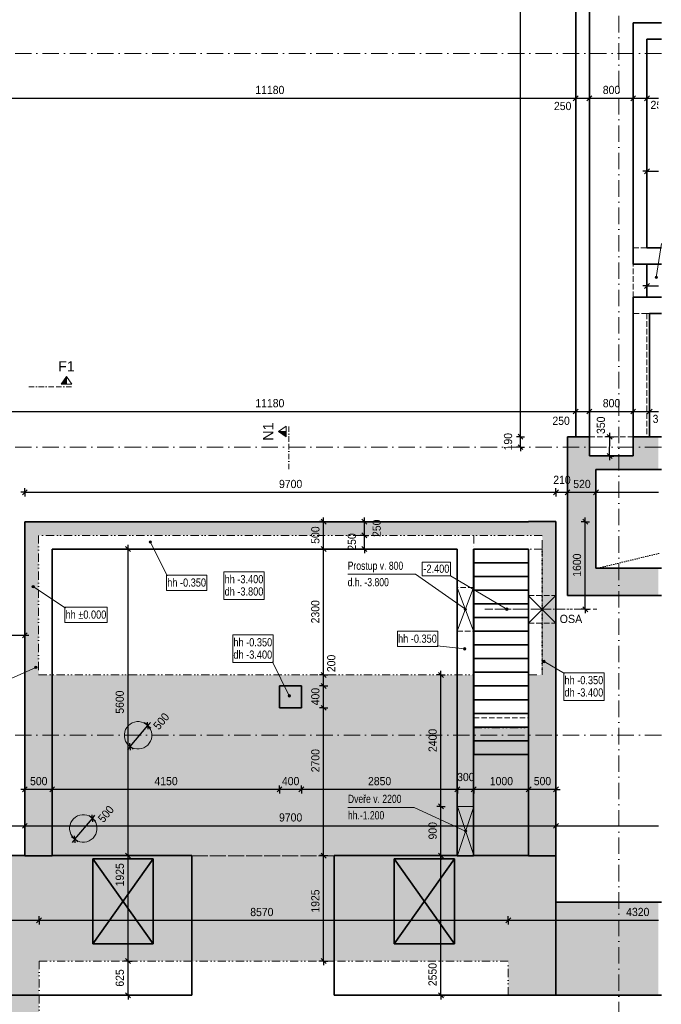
# Model space of a CAD drawing. Header units: millimetres. Extents: x 0 to 78750, y 0 to 63000.
# Tile 20 of 69: x 54323 to 66041, y 15431 to 33411. Entities that reach past the tile are written whole.
import ezdxf
from ezdxf.enums import TextEntityAlignment as Align

# ---------------------------------------------------------------- set-up
doc = ezdxf.new("R2010")
doc.units = ezdxf.units.MM
doc.header["$LTSCALE"] = 1000
for name, pattern in [('Carkovana 0.5x', [0.14, 0.1, -0.04]), ('Cerchovana 0.5x', [0.18, 0.1, -0.04, 0, -0.04]), ('Cerchovana 2 tecky', [0.33, 0.15, -0.06, 0, -0.06, 0, -0.06]), ('Cerchovana 2x', [0.5, 0.3, -0.1, 0, -0.1]), ('Teckovana', [0.06, 0, -0.06]), ('Teckovana 0.5x', [0.04, 0, -0.04])]:
    doc.linetypes.add(name, pattern=pattern)
for name, color, linetype in [('Architektura obecně', 7, 'Continuous'), ('Kóty 1_50', 7, 'Continuous'), ('Standard', 7, 'Continuous'), ('Stěna výška parapetu', 7, 'Continuous'), ('Text obecně', 7, 'Continuous')]:
    doc.layers.add(name, color=color, linetype=linetype)
for name, color, linetype, lineweight in [('Filling', 7, 'Continuous', 13), ('Obecné05', 7, 'Continuous', 50), ('Plošné elementy obecné', 7, 'Continuous', 13), ('Rastr', 30, 'Teckovana', 18), ('Stěna', 7, 'Continuous', 35)]:
    doc.layers.add(name, color=color, linetype=linetype, lineweight=lineweight)
doc.styles.add('ARIAL', font='arial.ttf')

msp = doc.modelspace()

# ---------------------------------------------------------------- hatches: boundary and pattern name
at = {"layer": 'Filling', "linetype": 'Continuous', "lineweight": 5, "true_color": 0xe0ffe0, "transparency": 33554687}
for points in [[(65989, 25794), (65525, 25794), (65525, 25444), (64725, 25444), (64725, 25794), (64328, 25784), (64328, 25194), (64330, 25194), (64330, 23388), (64327, 23388), (64327, 22895), (65989, 22895), (65989, 23388), (64854, 23388), (64854, 25194), (65989, 25194)], [(62616, 18145), (64116, 18145), (64116, 24245), (54417, 24245), (54417, 21446), (54667, 21446), (54667, 23995), (63866, 23995), (63866, 21446), (63620, 21446), (63617, 20477), (62613, 20477)], [(54420, 21445), (54417, 18144), (57467, 18146), (57467, 16221), (60071, 16221), (60071, 18146), (62619, 18144), (62616, 21445)], [(35067, 18146), (35067, 16221), (38246, 16221), (38246, 15596), (42566, 15596), (42566, 15827), (49556, 15827), (49556, 15596), (54676, 15596), (54676, 16221), (57467, 16221), (57467, 18144), (51367, 18146), (51367, 17296), (40113, 17296), (40116, 18146)], [(60071, 16221), (63246, 16221), (63246, 15596), (64113, 15596), (64116, 18145), (60071, 18146)], [(64115, 15596), (65989, 15596), (65989, 17296), (64115, 17296)], [(49556, 15596), (49556, 12346), (54676, 12346), (54676, 15596)]]:
    msp.add_hatch(color=254, dxfattribs=at).paths.add_polyline_path(points)
at = {"layer": 'Kóty 1_50', "linetype": 'Continuous', "lineweight": 5, "transparency": 33554687}
for points in [[(65940, 31799), (65940, 31781), (65850, 31781), (65850, 31783), (65850, 31784), (65850, 31786), (65850, 31788), (65850, 31789), (65851, 31791), (65851, 31792), (65852, 31794), (65853, 31796), (65854, 31799), (65855, 31801), (65856, 31804), (65858, 31806), (65859, 31809), (65861, 31811), (65863, 31814), (65864, 31815), (65865, 31816), (65866, 31818), (65867, 31819), (65868, 31820), (65869, 31822), (65871, 31823), (65872, 31824), (65873, 31826), (65875, 31827), (65876, 31829), (65878, 31830), (65879, 31832), (65881, 31833), (65883, 31835), (65885, 31837), (65887, 31839), (65890, 31841), (65892, 31844), (65895, 31846), (65897, 31848), (65899, 31850), (65901, 31853), (65903, 31854), (65905, 31856), (65907, 31858), (65908, 31860), (65910, 31862), (65911, 31864), (65912, 31865), (65914, 31867), (65915, 31868), (65916, 31870), (65916, 31871), (65917, 31873), (65918, 31874), (65919, 31875), (65919, 31877), (65920, 31878), (65920, 31880), (65921, 31881), (65921, 31882), (65922, 31884), (65922, 31885), (65922, 31886), (65922, 31888), (65922, 31889), (65922, 31890), (65922, 31892), (65922, 31893), (65922, 31894), (65922, 31896), (65922, 31897), (65921, 31898), (65921, 31899), (65921, 31901), (65920, 31902), (65920, 31903), (65919, 31904), (65918, 31905), (65918, 31906), (65917, 31907), (65916, 31908), (65915, 31909), (65914, 31910), (65913, 31911), (65912, 31912), (65911, 31912), (65910, 31913), (65909, 31913), (65908, 31914), (65907, 31915), (65906, 31915), (65905, 31915), (65903, 31916), (65902, 31916), (65901, 31916), (65900, 31916), (65898, 31916), (65897, 31916), (65895, 31916), (65894, 31916), (65892, 31916), (65891, 31916), (65890, 31916), (65888, 31915), (65887, 31915), (65886, 31914), (65885, 31914), (65884, 31913), (65882, 31913), (65881, 31912), (65880, 31911), (65879, 31910), (65878, 31909), (65877, 31908), (65877, 31907), (65876, 31906), (65875, 31905), (65874, 31904), (65874, 31903), (65873, 31902), (65872, 31900), (65872, 31899), (65871, 31898), (65871, 31896), (65871, 31895), (65871, 31893), (65870, 31891), (65870, 31890), (65870, 31888), (65870, 31886), (65853, 31888), (65853, 31891), (65853, 31893), (65854, 31896), (65854, 31898), (65855, 31901), (65856, 31903), (65856, 31905), (65857, 31907), (65858, 31909), (65859, 31911), (65860, 31913), (65861, 31914), (65862, 31916), (65863, 31918), (65865, 31919), (65866, 31921), (65868, 31922), (65869, 31923), (65871, 31924), (65872, 31925), (65874, 31926), (65876, 31927), (65878, 31928), (65880, 31929), (65882, 31930), (65884, 31930), (65886, 31931), (65888, 31931), (65890, 31931), (65892, 31931), (65895, 31932), (65897, 31932), (65900, 31932), (65902, 31931), (65904, 31931), (65906, 31931), (65909, 31931), (65911, 31930), (65913, 31929), (65915, 31929), (65917, 31928), (65918, 31927), (65920, 31926), (65922, 31925), (65924, 31924), (65925, 31922), (65927, 31921), (65928, 31920), (65930, 31918), (65931, 31917), (65932, 31915), (65933, 31913), (65934, 31912), (65935, 31910), (65936, 31908), (65937, 31906), (65937, 31904), (65938, 31902), (65939, 31901), (65939, 31899), (65939, 31896), (65939, 31894), (65940, 31892), (65940, 31890), (65940, 31888), (65939, 31886), (65939, 31883), (65939, 31881), (65938, 31879), (65938, 31877), (65937, 31874), (65936, 31872), (65935, 31870), (65934, 31868), (65933, 31866), (65932, 31863), (65930, 31861), (65929, 31859), (65927, 31856), (65925, 31854), (65924, 31853), (65923, 31852), (65922, 31850), (65921, 31849), (65919, 31847), (65918, 31846), (65916, 31844), (65915, 31843), (65913, 31841), (65911, 31839), (65910, 31837), (65908, 31836), (65906, 31834), (65904, 31832), (65902, 31830), (65899, 31828), (65898, 31826), (65896, 31824), (65894, 31823), (65893, 31821), (65891, 31820), (65890, 31818), (65888, 31817), (65887, 31816), (65886, 31815), (65885, 31814), (65884, 31813), (65883, 31812), (65882, 31811), (65881, 31810), (65881, 31809), (65880, 31809), (65878, 31806), (65876, 31804), (65874, 31801), (65873, 31799)], [(65891, 26087), (65908, 26090), (65908, 26088), (65909, 26086), (65909, 26084), (65910, 26083), (65910, 26081), (65911, 26079), (65911, 26078), (65912, 26076), (65912, 26075), (65913, 26074), (65914, 26072), (65914, 26071), (65915, 26070), (65916, 26069), (65917, 26068), (65918, 26067), (65919, 26066), (65919, 26066), (65920, 26065), (65921, 26064), (65922, 26064), (65923, 26063), (65924, 26063), (65925, 26062), (65926, 26062), (65927, 26061), (65929, 26061), (65930, 26061), (65931, 26061), (65932, 26061), (65933, 26060), (65935, 26060), (65936, 26060), (65937, 26061), (65939, 26061), (65940, 26061), (65942, 26061), (65943, 26062), (65944, 26062), (65945, 26063), (65947, 26063), (65948, 26064), (65949, 26065), (65950, 26065), (65951, 26066), (65952, 26067), (65954, 26068), (65955, 26069), (65956, 26071), (65956, 26072), (65957, 26073), (65958, 26074), (65959, 26075), (65959, 26077), (65960, 26078), (65961, 26079), (65961, 26081), (65961, 26082), (65962, 26084), (65962, 26085), (65962, 26087), (65963, 26088), (65963, 26090), (65963, 26092), (65963, 26093), (65963, 26095), (65962, 26096), (65962, 26098), (65962, 26099), (65962, 26101), (65961, 26102), (65961, 26103), (65960, 26105), (65960, 26106), (65959, 26107), (65958, 26108), (65958, 26109), (65957, 26111), (65956, 26112), (65955, 26113), (65954, 26114), (65953, 26115), (65952, 26115), (65951, 26116), (65950, 26117), (65949, 26118), (65948, 26118), (65947, 26119), (65945, 26119), (65944, 26120), (65943, 26120), (65942, 26120), (65940, 26121), (65939, 26121), (65937, 26121), (65936, 26121), (65935, 26121), (65933, 26121), (65932, 26121), (65931, 26120), (65929, 26120), (65928, 26120), (65926, 26119), (65924, 26119), (65926, 26135), (65927, 26135), (65928, 26135), (65928, 26135), (65929, 26135), (65931, 26135), (65934, 26135), (65936, 26135), (65939, 26136), (65941, 26137), (65944, 26138), (65946, 26139), (65948, 26141), (65949, 26142), (65950, 26143), (65951, 26143), (65952, 26144), (65952, 26145), (65953, 26146), (65954, 26147), (65954, 26149), (65955, 26150), (65955, 26151), (65956, 26152), (65956, 26154), (65956, 26155), (65956, 26157), (65957, 26158), (65957, 26160), (65957, 26161), (65956, 26162), (65956, 26163), (65956, 26165), (65956, 26166), (65956, 26167), (65955, 26168), (65955, 26169), (65955, 26170), (65954, 26171), (65954, 26172), (65953, 26173), (65952, 26174), (65952, 26175), (65951, 26176), (65950, 26177), (65949, 26177), (65949, 26178), (65948, 26179), (65947, 26179), (65946, 26180), (65945, 26181), (65944, 26181), (65943, 26182), (65942, 26182), (65941, 26182), (65940, 26183), (65939, 26183), (65938, 26183), (65937, 26183), (65935, 26183), (65934, 26183), (65933, 26183), (65932, 26183), (65931, 26183), (65929, 26183), (65928, 26183), (65927, 26182), (65926, 26182), (65925, 26181), (65924, 26181), (65923, 26181), (65922, 26180), (65921, 26179), (65920, 26179), (65920, 26178), (65919, 26177), (65918, 26176), (65917, 26176), (65916, 26175), (65916, 26174), (65915, 26173), (65914, 26172), (65914, 26170), (65913, 26169), (65913, 26168), (65912, 26167), (65912, 26165), (65911, 26164), (65911, 26162), (65910, 26161), (65910, 26159), (65910, 26158), (65910, 26156), (65893, 26159), (65893, 26162), (65894, 26164), (65894, 26166), (65895, 26168), (65895, 26170), (65896, 26172), (65897, 26174), (65898, 26176), (65899, 26178), (65900, 26179), (65901, 26181), (65902, 26182), (65903, 26184), (65904, 26185), (65905, 26187), (65907, 26188), (65908, 26189), (65910, 26190), (65911, 26192), (65913, 26193), (65914, 26194), (65916, 26194), (65917, 26195), (65919, 26196), (65921, 26196), (65922, 26197), (65924, 26197), (65926, 26198), (65928, 26198), (65930, 26198), (65932, 26198), (65934, 26198), (65937, 26198), (65939, 26198), (65942, 26198), (65945, 26197), (65947, 26196), (65950, 26195), (65952, 26194), (65954, 26193), (65957, 26192), (65959, 26190), (65961, 26189), (65963, 26187), (65964, 26185), (65966, 26183), (65968, 26181), (65969, 26179), (65970, 26176), (65971, 26174), (65972, 26172), (65973, 26169), (65973, 26167), (65973, 26164), (65974, 26162), (65974, 26159), (65974, 26157), (65973, 26155), (65973, 26152), (65973, 26150), (65972, 26148), (65971, 26146), (65970, 26144), (65969, 26142), (65968, 26140), (65966, 26138), (65965, 26136), (65963, 26135), (65961, 26133), (65959, 26132), (65957, 26130), (65955, 26129), (65956, 26129), (65958, 26128), (65959, 26128), (65961, 26127), (65962, 26126), (65963, 26126), (65965, 26125), (65966, 26124), (65967, 26124), (65968, 26123), (65969, 26122), (65970, 26121), (65971, 26120), (65972, 26119), (65973, 26118), (65974, 26116), (65975, 26115), (65975, 26114), (65976, 26113), (65977, 26111), (65977, 26110), (65978, 26108), (65978, 26107), (65979, 26105), (65979, 26104), (65979, 26102), (65980, 26101), (65980, 26099), (65980, 26097), (65980, 26096), (65980, 26094), (65980, 26092), (65980, 26090), (65980, 26087), (65980, 26085), (65980, 26083), (65979, 26080), (65979, 26078), (65978, 26076), (65977, 26074), (65976, 26072), (65975, 26070), (65974, 26068), (65973, 26066), (65972, 26064), (65970, 26062), (65969, 26061), (65967, 26059), (65966, 26057), (65964, 26056), (65962, 26054), (65960, 26053), (65959, 26052), (65957, 26051), (65955, 26049), (65953, 26049), (65951, 26048), (65948, 26047), (65946, 26046), (65944, 26046), (65942, 26046), (65939, 26045), (65937, 26045), (65934, 26045), (65932, 26045), (65930, 26045), (65928, 26046), (65926, 26046), (65924, 26046), (65922, 26047), (65920, 26047), (65918, 26048), (65916, 26049), (65914, 26050), (65913, 26051), (65911, 26052), (65909, 26053), (65908, 26054), (65906, 26055), (65905, 26057), (65903, 26058), (65902, 26060), (65901, 26062), (65899, 26063), (65898, 26065), (65897, 26067), (65896, 26069), (65895, 26070), (65895, 26072), (65894, 26074), (65893, 26076), (65893, 26079), (65892, 26081), (65892, 26083), (65891, 26085)]]:
    msp.add_hatch(color=7, dxfattribs=at).paths.add_polyline_path(points, flags=16)
h = msp.add_hatch(color=7, dxfattribs=at)
h.paths.add_polyline_path([(65958, 31820), (65975, 31822), (65976, 31820), (65976, 31819), (65976, 31817), (65977, 31815), (65977, 31814), (65978, 31812), (65978, 31811), (65979, 31810), (65979, 31808), (65980, 31807), (65980, 31806), (65981, 31805), (65982, 31804), (65983, 31803), (65984, 31802), (65984, 31801), (65985, 31800), (65986, 31799), (65987, 31798), (65988, 31798), (65989, 31797), (65989, 31780), (65989, 31780), (65987, 31781), (65985, 31781), (65983, 31782), (65981, 31783), (65979, 31784), (65978, 31785), (65976, 31786), (65974, 31787), (65973, 31789), (65971, 31790), (65970, 31791), (65968, 31793), (65967, 31795), (65966, 31796), (65965, 31798), (65964, 31800), (65963, 31801), (65962, 31803), (65961, 31805), (65960, 31807), (65960, 31809), (65959, 31811), (65959, 31814), (65958, 31816), (65958, 31818)], flags=16)
h.paths.add_polyline_path([(65989, 31862), (65988, 31861), (65987, 31860), (65985, 31859), (65984, 31858), (65982, 31857), (65981, 31856), (65980, 31854), (65979, 31853), (65977, 31851), (65977, 31850), (65961, 31852), (65974, 31929), (65989, 31929), (65989, 31912), (65987, 31912), (65980, 31871), (65982, 31872), (65983, 31873), (65985, 31874), (65986, 31875), (65988, 31876), (65989, 31877)], flags=16)
at = {"layer": 'Standard', "linetype": 'Continuous', "lineweight": 5, "transparency": 33554687}
for points in [[(54595, 21586), (54615, 21561), (54600, 21596)], [(54605, 21565), (54595, 21586), (54597, 21574)], [(54595, 21586), (54605, 21565), (54615, 21561)], [(54600, 21596), (54627, 21563), (54609, 21604)], [(54600, 21596), (54615, 21561), (54627, 21563)], [(54609, 21604), (54636, 21570), (54620, 21605)], [(54609, 21604), (54627, 21563), (54636, 21570)], [(54620, 21605), (54636, 21570), (54640, 21581)], [(54620, 21605), (54640, 21581), (54631, 21601)], [(54631, 21601), (54640, 21581), (54638, 21592)], [(63880, 21680), (63889, 21711), (63877, 21691)], [(63877, 21691), (63889, 21711), (63880, 21703)], [(63888, 21672), (63900, 21713), (63880, 21680)], [(63880, 21680), (63900, 21713), (63889, 21711)], [(63888, 21672), (63911, 21710), (63900, 21713)], [(63899, 21669), (63911, 21710), (63888, 21672)], [(63899, 21669), (63919, 21702), (63911, 21710)], [(63910, 21672), (63919, 21702), (63899, 21669)], [(63910, 21672), (63922, 21691), (63919, 21702)], [(63922, 21691), (63910, 21672), (63919, 21680)]]:
    msp.add_hatch(color=7, dxfattribs=at).paths.add_polyline_path(points)
at = {"layer": 'Stěna', "linetype": 'Continuous', "lineweight": 5, "transparency": 33554687}
for points in [[(65969, 28713), (65931, 28719), (65926, 28708)], [(65969, 28713), (65926, 28708), (65971, 28702)], [(65971, 28702), (65926, 28708), (65928, 28697)], [(65971, 28702), (65928, 28697), (65966, 28691)], [(65966, 28691), (65928, 28697), (65935, 28688)], [(65963, 28722), (65940, 28726), (65931, 28719)], [(65963, 28722), (65931, 28719), (65969, 28713)], [(65966, 28691), (65935, 28688), (65957, 28684)], [(65957, 28684), (65935, 28688), (65945, 28683)], [(65940, 28726), (65963, 28722), (65952, 28727)], [(56688, 23873), (56722, 23891), (56712, 23894)], [(56688, 23873), (56712, 23894), (56691, 23884)], [(56690, 23862), (56722, 23891), (56688, 23873)], [(56690, 23862), (56730, 23882), (56722, 23891)], [(56698, 23853), (56730, 23882), (56690, 23862)], [(56691, 23884), (56712, 23894), (56700, 23892)], [(56698, 23853), (56733, 23870), (56730, 23882)], [(56709, 23850), (56733, 23870), (56698, 23853)], [(56709, 23850), (56729, 23860), (56733, 23870)], [(56729, 23860), (56709, 23850), (56720, 23852)], [(54549, 23048), (54559, 23078), (54547, 23060)], [(54547, 23060), (54559, 23078), (54551, 23071)], [(54557, 23040), (54571, 23081), (54549, 23048)], [(54549, 23048), (54571, 23081), (54559, 23078)], [(54557, 23040), (54582, 23077), (54571, 23081)], [(54568, 23036), (54582, 23077), (54557, 23040)], [(54568, 23036), (54589, 23068), (54582, 23077)], [(54579, 23038), (54589, 23068), (54568, 23036)], [(54579, 23038), (54592, 23057), (54589, 23068)], [(54592, 23057), (54579, 23038), (54588, 23046)], [(62429, 21913), (62432, 21935), (62427, 21924)], [(62432, 21935), (62429, 21913), (62436, 21904)], [(62432, 21935), (62436, 21904), (62441, 21942)], [(62441, 21942), (62436, 21904), (62447, 21899)], [(62441, 21942), (62447, 21899), (62452, 21944)], [(62452, 21944), (62447, 21899), (62459, 21901)], [(62452, 21944), (62459, 21901), (62463, 21939)], [(62463, 21939), (62459, 21901), (62468, 21908)], [(62463, 21939), (62468, 21908), (62470, 21931)], [(62470, 21931), (62468, 21908), (62472, 21919)], [(59247, 21086), (59227, 21076), (59223, 21065)], [(59247, 21086), (59223, 21065), (59258, 21082)], [(59258, 21082), (59223, 21065), (59225, 21054)], [(59258, 21082), (59225, 21054), (59266, 21073)], [(59266, 21073), (59225, 21054), (59233, 21045)], [(59227, 21076), (59247, 21086), (59236, 21084)], [(59266, 21073), (59233, 21045), (59268, 21062)], [(59268, 21062), (59233, 21045), (59244, 21041)], [(59268, 21062), (59244, 21041), (59264, 21051)], [(59264, 21051), (59244, 21041), (59256, 21043)]]:
    msp.add_hatch(color=7, dxfattribs=at).paths.add_polyline_path(points)
at = {"layer": 'Text obecně', "linetype": 'Continuous', "lineweight": 5, "transparency": 33554687}
for points in [[(62440, 22646), (62453, 22665), (62444, 22657)], [(62453, 22665), (62440, 22646), (62442, 22635)], [(62453, 22665), (62442, 22635), (62465, 22667)], [(62465, 22667), (62442, 22635), (62450, 22626)], [(62465, 22667), (62450, 22626), (62476, 22663)], [(62476, 22663), (62450, 22626), (62461, 22622)], [(62476, 22663), (62461, 22622), (62483, 22654)], [(63197, 22646), (63209, 22666), (63200, 22658)], [(63209, 22666), (63197, 22646), (63200, 22635)], [(63209, 22666), (63200, 22635), (63220, 22669)], [(63220, 22669), (63200, 22635), (63208, 22627)], [(63220, 22669), (63208, 22627), (63231, 22666)], [(63231, 22666), (63208, 22627), (63219, 22624)], [(63231, 22666), (63219, 22624), (63239, 22657)], [(63239, 22657), (63219, 22624), (63231, 22627)], [(63239, 22657), (63231, 22627), (63242, 22646)], [(62483, 22654), (62461, 22622), (62472, 22624)], [(62483, 22654), (62472, 22624), (62485, 22642)], [(62485, 22642), (62472, 22624), (62481, 22631)], [(63242, 22646), (63231, 22627), (63239, 22635)], [(62444, 18594), (62453, 18614), (62446, 18605)], [(62453, 18614), (62444, 18594), (62448, 18583)], [(62453, 18614), (62448, 18583), (62464, 18618)], [(62464, 18618), (62448, 18583), (62457, 18576)], [(62464, 18618), (62457, 18576), (62475, 18616)], [(62475, 18616), (62457, 18576), (62468, 18574)], [(62475, 18616), (62468, 18574), (62484, 18609)], [(62484, 18609), (62468, 18574), (62479, 18578)], [(62484, 18609), (62479, 18578), (62488, 18598)], [(62488, 18598), (62479, 18578), (62486, 18587)]]:
    msp.add_hatch(color=7, dxfattribs=at).paths.add_polyline_path(points)

# ---------------------------------------------------------------- linework, layer by layer
at = {"layer": 'Architektura obecně', "color": 250, "linetype": 'Carkovana 0.5x', "lineweight": 18, "true_color": 0x3b3b3b, "transparency": 33554687}
for p, q in [((65527, 29245), (65777, 29245)), ((65527, 28345), (65527, 28945)), ((65777, 28045), (65527, 28045)), ((65827, 28045), (65777, 28045)), ((65827, 28045), (65777, 28045)), ((65777, 28045), (65827, 28045)), ((65777, 28045), (65777, 25795)), ((64727, 25795), (65527, 25795)), ((63616, 24244), (64116, 24244)), ((62613, 23044), (62313, 23044)), ((63616, 22894), (64116, 22894)), ((63616, 22394), (64116, 22394)), ((62313, 22244), (62613, 22244)), ((62616, 20664), (63616, 20664)), ((62613, 19044), (62313, 19044)), ((54417, 18146), (54916, 18146)), ((62313, 18146), (62613, 18146)), ((63616, 18146), (64115, 18146))]:
    msp.add_line(p, q, dxfattribs=at)
at = {"layer": 'Architektura obecně', "color": 250, "linetype": 'Cerchovana 2 tecky', "lineweight": 18, "true_color": 0x3b3b3b, "transparency": 33554687}
for p, q in [((63866, 23744), (63866, 21445)), ((63866, 22644), (64116, 22644)), ((57467, 18146), (54414, 18146)), ((57467, 18145), (57467, 18146)), ((60071, 18145), (60071, 18146)), ((60071, 18146), (63616, 18146)), ((63616, 18146), (64113, 18145)), ((54676, 15596), (49556, 15596))]:
    msp.add_line(p, q, dxfattribs=at)
at = {"layer": 'Kóty 1_50', "color": 7, "linetype": 'Continuous', "lineweight": -3, "transparency": 33554687}
for p, q in [((64432, 31930), (64522, 32020)), ((64477, 31975), (64477, 32050)), ((64682, 31930), (64772, 32020)), ((64727, 31975), (64727, 32050)), ((65482, 31930), (65572, 32020)), ((65527, 31975), (65527, 32050)), ((65732, 31930), (65822, 32020)), ((65777, 31975), (65777, 32050)), ((53297, 31975), (64477, 31975)), ((64477, 31975), (64477, 31900)), ((64477, 31975), (64727, 31975)), ((64727, 31975), (64727, 31900)), ((64727, 31975), (65527, 31975)), ((65527, 31975), (65527, 31900)), ((65527, 31975), (65777, 31975)), ((65777, 31975), (65777, 31900)), ((65777, 31975), (65989, 31975)), ((65777, 30643), (65702, 30643)), ((65732, 30598), (65822, 30688)), ((65777, 30643), (65777, 30718)), ((65777, 30643), (65777, 30568)), ((65777, 30643), (65989, 30643)), ((65732, 28504), (65822, 28594)), ((65777, 28549), (65777, 28624)), ((65777, 28549), (65702, 28549)), ((65777, 28549), (65777, 28474)), ((65777, 28549), (65989, 28549)), ((53297, 26256), (64477, 26256)), ((64432, 26211), (64522, 26301)), ((64477, 26256), (64477, 26331)), ((64477, 26256), (64477, 26181)), ((64477, 26256), (64727, 26256)), ((64682, 26211), (64772, 26301)), ((64727, 26256), (64727, 26331)), ((64727, 26256), (64727, 26181)), ((64727, 26256), (65527, 26256)), ((65482, 26211), (65572, 26301)), ((65527, 26256), (65527, 26331)), ((65527, 26256), (65527, 26181)), ((65527, 26256), (65827, 26256)), ((65782, 26211), (65872, 26301)), ((65827, 26256), (65827, 26331)), ((65827, 26256), (65827, 26181)), ((65827, 26256), (65989, 26256)), ((63469, 25795), (63394, 25795)), ((63514, 25750), (63424, 25840)), ((63469, 25795), (63544, 25795)), ((63469, 25605), (63469, 25795)), ((65099, 25793), (65024, 25794)), ((65144, 25748), (65054, 25839)), ((65097, 25442), (65099, 25793)), ((65099, 25793), (65099, 25868)), ((65099, 25793), (65174, 25793)), ((63469, 25605), (63394, 25605)), ((63514, 25560), (63424, 25650)), ((63469, 25605), (63544, 25605)), ((63469, 25605), (63469, 25530)), ((65097, 25442), (65022, 25442)), ((65142, 25397), (65053, 25487)), ((65097, 25442), (65172, 25442)), ((65097, 25442), (65097, 25367)), ((54372, 24736), (54462, 24826)), ((54417, 24781), (54417, 24856)), ((64071, 24736), (64161, 24826)), ((64116, 24781), (64116, 24856)), ((64282, 24736), (64372, 24826)), ((64327, 24781), (64327, 24856)), ((64802, 24736), (64892, 24826)), ((64847, 24781), (64847, 24856)), ((54417, 24781), (54342, 24781)), ((54417, 24781), (54417, 24706)), ((54417, 24781), (64116, 24781)), ((64116, 24781), (64116, 24706)), ((64116, 24781), (64327, 24781)), ((64327, 24781), (64327, 24706)), ((64327, 24781), (64847, 24781)), ((64847, 24781), (64847, 24706)), ((64847, 24781), (65989, 24781)), ((59919, 24200), (59829, 24290)), ((59874, 24245), (59874, 24320)), ((60662, 24199), (60572, 24289)), ((60617, 24244), (60617, 24319)), ((64697, 24199), (64607, 24289)), ((64652, 24244), (64652, 24319)), ((59874, 24245), (59799, 24245)), ((59874, 24245), (59949, 24245)), ((59874, 23744), (59874, 24245)), ((60617, 24244), (60542, 24244)), ((60617, 24244), (60692, 24244)), ((60617, 23994), (60617, 24244)), ((64652, 24244), (64577, 24244)), ((64652, 24244), (64727, 24244)), ((64652, 22646), (64652, 24244)), ((60617, 23994), (60542, 23994)), ((60662, 23949), (60572, 24039)), ((60617, 23994), (60692, 23994)), ((60617, 23744), (60617, 23994)), ((56302, 23744), (56227, 23744)), ((56347, 23699), (56257, 23789)), ((56302, 23744), (56302, 23819)), ((56302, 23744), (56377, 23744)), ((56302, 18146), (56302, 23744)), ((59874, 23744), (59799, 23744)), ((59919, 23699), (59829, 23789)), ((59874, 23744), (59949, 23744)), ((59874, 21445), (59874, 23744)), ((60617, 23744), (60542, 23744)), ((60662, 23699), (60572, 23789)), ((60617, 23744), (60692, 23744)), ((60617, 23744), (60617, 23669)), ((64697, 22601), (64607, 22691)), ((64652, 22646), (64577, 22646)), ((64652, 22646), (64727, 22646)), ((64652, 22646), (64652, 22571)), ((53445, 22171), (54417, 22171)), ((54372, 22126), (54462, 22216)), ((54417, 22171), (54417, 22246)), ((54417, 22171), (54417, 22096)), ((54417, 22171), (54492, 22171)), ((59874, 21445), (59799, 21445)), ((59919, 21400), (59829, 21490)), ((59874, 21445), (59949, 21445)), ((59874, 21245), (59874, 21445)), ((62017, 21445), (61942, 21445)), ((62062, 21400), (61972, 21490)), ((62017, 21445), (62017, 21520)), ((62017, 21445), (62092, 21445)), ((62017, 19046), (62017, 21445)), ((59874, 21245), (59799, 21245)), ((59919, 21200), (59829, 21290)), ((59874, 21245), (59949, 21245)), ((59874, 20845), (59874, 21245)), ((59919, 20800), (59829, 20890)), ((59874, 20845), (59799, 20845)), ((59874, 20845), (59949, 20845)), ((59874, 18146), (59874, 20845)), ((56341, 20138), (56662, 20521)), ((56662, 20521), (56604, 20569)), ((56667, 20457), (56656, 20584)), ((56662, 20521), (56710, 20578)), ((56662, 20521), (56719, 20472)), ((56341, 20138), (56283, 20186)), ((56341, 20138), (56293, 20081)), ((56346, 20075), (56335, 20201)), ((56341, 20138), (56398, 20090)), ((54417, 19354), (54417, 19429)), ((54916, 19354), (54916, 19429)), ((59067, 19354), (59067, 19429)), ((59467, 19354), (59467, 19429)), ((62316, 19354), (62316, 19429)), ((62616, 19354), (62616, 19429)), ((63616, 19354), (63616, 19429)), ((64116, 19354), (64116, 19429)), ((54417, 19354), (54342, 19354)), ((54462, 19400), (54372, 19310)), ((54417, 19354), (54417, 19279)), ((54916, 19354), (54417, 19354)), ((54961, 19400), (54871, 19310)), ((54916, 19354), (54916, 19279)), ((59067, 19354), (54916, 19354)), ((59112, 19400), (59022, 19310)), ((59067, 19354), (59067, 19279)), ((59467, 19354), (59067, 19354)), ((59512, 19400), (59422, 19310)), ((59467, 19354), (59467, 19279)), ((62316, 19354), (59467, 19354)), ((62361, 19400), (62271, 19310)), ((62316, 19354), (62316, 19279)), ((62616, 19354), (62316, 19354)), ((62661, 19400), (62571, 19310)), ((62616, 19354), (62616, 19279)), ((63616, 19354), (62616, 19354)), ((63661, 19400), (63571, 19310)), ((63616, 19354), (63616, 19279)), ((64116, 19354), (63616, 19354)), ((64161, 19400), (64071, 19310)), ((64116, 19354), (64116, 19279)), ((64116, 19354), (64191, 19354)), ((62062, 19001), (61972, 19091)), ((55656, 18763), (55645, 18890)), ((55650, 18826), (55698, 18884)), ((62017, 19046), (61942, 19046)), ((62017, 19046), (62092, 19046)), ((54372, 18646), (54462, 18736)), ((54417, 18691), (54417, 18766)), ((55329, 18444), (55650, 18826)), ((55650, 18826), (55593, 18875)), ((55650, 18826), (55708, 18778)), ((64070, 18646), (64160, 18736)), ((64115, 18691), (64115, 18766)), ((51367, 18691), (54417, 18691)), ((54417, 18691), (54417, 18616)), ((54417, 18691), (64115, 18691)), ((64115, 18691), (64115, 18616)), ((64115, 18691), (65989, 18691)), ((55329, 18444), (55272, 18492)), ((55329, 18444), (55281, 18386)), ((55335, 18380), (55324, 18507)), ((55329, 18444), (55387, 18396)), ((56347, 18101), (56257, 18191)), ((59919, 18101), (59829, 18191)), ((62060, 18101), (61970, 18191)), ((62062, 18101), (61972, 18191)), ((62015, 18146), (62015, 18221)), ((56302, 18146), (56227, 18146)), ((56302, 18146), (56377, 18146)), ((56302, 16221), (56302, 18146)), ((59874, 18146), (59799, 18146)), ((59874, 18146), (59949, 18146)), ((62015, 18146), (61940, 18146)), ((62017, 18146), (61942, 18146)), ((62015, 18146), (62090, 18146)), ((62017, 18146), (62092, 18146)), ((62017, 18146), (62017, 18071)), ((49556, 16965), (54676, 16965)), ((54631, 16920), (54721, 17010)), ((54676, 16965), (54676, 17040)), ((54676, 16965), (54676, 16890)), ((54676, 16965), (63246, 16965)), ((63201, 16920), (63291, 17010)), ((63246, 16965), (63246, 17040)), ((63246, 16965), (63246, 16890)), ((63246, 16965), (65989, 16965)), ((56302, 16221), (56227, 16221)), ((56347, 16176), (56257, 16266)), ((56302, 16221), (56377, 16221)), ((59874, 16221), (59799, 16221)), ((59919, 16176), (59829, 16266)), ((59874, 16221), (59949, 16221)), ((59874, 16221), (59874, 16146)), ((56302, 15596), (56227, 15596)), ((56347, 15551), (56257, 15641)), ((56302, 15596), (56377, 15596)), ((56302, 15596), (56302, 15521)), ((62015, 15595), (61940, 15595)), ((62060, 15550), (61970, 15640)), ((62015, 15595), (62090, 15595)), ((62015, 15595), (62015, 15520))]:
    msp.add_line(p, q, dxfattribs=at)
for points in [[(63469, 25795), (63469, 27225), (63469, 27225), (63469, 43195)], [(62017, 18146), (62017, 19033), (62017, 19033), (62017, 19046)], [(59874, 16221), (59874, 17481), (59874, 17481), (59874, 18049), (59874, 18049), (59874, 18146)], [(62015, 15595), (62015, 16399), (62015, 16399), (62015, 18146)], [(56302, 15596), (56302, 15973), (56302, 15973), (56302, 16221)]]:
    msp.add_lwpolyline(points, dxfattribs=at)
at = {"layer": 'Obecné05', "color": 7, "linetype": 'Continuous', "lineweight": 5, "transparency": 33554687}
for p, q in [((62313, 23044), (62613, 22244)), ((62313, 22244), (62613, 23044)), ((63613, 22392), (64116, 22894)), ((63613, 22892), (64116, 22389)), ((62316, 19046), (62616, 18146)), ((62316, 18146), (62616, 19046)), ((62616, 19046), (62316, 19046))]:
    msp.add_line(p, q, dxfattribs=at)
at = {"layer": 'Obecné05', "color": 252, "linetype": 'Continuous', "lineweight": 35, "true_color": 0x8f8f8f, "transparency": 33554687}
for p, q in [((56761, 18086), (55661, 18086)), ((55661, 18086), (55661, 16536)), ((55661, 16536), (56761, 18086)), ((55661, 18086), (56761, 16536)), ((56761, 16536), (56761, 18086)), ((62261, 18086), (61161, 18086)), ((61161, 18086), (61161, 16536)), ((61161, 16536), (62261, 18086)), ((61161, 18086), (62261, 16536)), ((62261, 16536), (62261, 18086)), ((55661, 16536), (56761, 16536)), ((61161, 16536), (62261, 16536))]:
    msp.add_line(p, q, dxfattribs=at)
at = {"layer": 'Plošné elementy obecné', "color": 7, "linetype": 'Continuous', "lineweight": 35, "transparency": 33554687}
for p, q in [((64477, 25795), (64477, 43195)), ((64727, 43195), (64727, 25795)), ((65527, 33055), (65527, 33355)), ((65527, 33355), (66041, 33355)), ((65527, 29245), (65527, 33055)), ((66041, 33055), (65777, 33055)), ((65777, 33055), (65777, 29245)), ((65527, 28945), (65527, 29245)), ((65777, 29245), (66041, 29245)), ((66041, 28945), (65527, 28945)), ((65777, 28945), (65777, 28345)), ((65527, 28045), (65527, 28345)), ((65527, 28345), (66041, 28345)), ((65527, 25795), (65527, 28045)), ((65827, 28045), (65827, 25795)), ((66041, 28045), (65827, 28045)), ((64327, 25795), (64327, 22895)), ((64727, 25795), (64327, 25795)), ((64727, 25445), (64727, 25795)), ((65527, 25795), (65527, 25445)), ((66041, 25795), (65527, 25795)), ((65527, 25445), (64727, 25445)), ((64847, 23395), (64847, 25195)), ((64847, 25195), (66041, 25195)), ((54417, 18144), (54417, 24244)), ((54417, 24244), (54916, 24244)), ((63616, 24244), (54916, 24244)), ((64116, 24245), (63616, 24245)), ((64116, 18144), (64116, 24245)), ((54916, 23744), (54916, 18144)), ((54916, 23744), (62313, 23744)), ((62313, 18144), (62313, 23744)), ((62613, 23744), (62613, 18144)), ((62613, 23744), (63616, 23744)), ((62616, 23744), (62616, 23494)), ((63616, 23744), (63616, 18144)), ((62616, 23494), (62616, 23244)), ((62616, 23494), (63616, 23494)), ((66041, 23395), (64847, 23395)), ((62616, 23244), (62616, 22994)), ((62616, 23244), (63616, 23244)), ((62616, 22994), (62616, 22744)), ((62616, 22994), (63616, 22994)), ((64327, 22895), (66041, 22895)), ((62616, 22744), (62616, 22494)), ((62616, 22744), (63616, 22744)), ((62616, 22494), (62616, 22244)), ((62616, 22494), (63616, 22494)), ((62616, 22244), (62616, 21994)), ((62616, 22244), (63616, 22244)), ((62616, 21994), (62616, 21744)), ((62616, 21994), (63616, 21994)), ((62616, 21744), (62616, 21494)), ((62616, 21744), (63616, 21744)), ((62616, 21494), (62616, 21244)), ((62616, 21494), (63616, 21494)), ((59067, 20845), (59067, 21245)), ((59067, 21245), (59467, 21245)), ((59467, 21245), (59467, 20845)), ((62616, 21244), (62616, 20994)), ((62616, 21244), (63616, 21244)), ((62616, 20994), (62616, 20744)), ((62616, 20994), (63616, 20994)), ((59467, 20845), (59067, 20845)), ((62616, 20744), (62616, 20494)), ((62616, 20744), (63616, 20744)), ((62616, 20494), (62616, 20244)), ((62616, 20494), (63616, 20494)), ((62616, 20244), (62616, 19994)), ((62616, 20244), (63616, 20244)), ((62616, 19994), (63616, 19994)), ((51367, 18146), (54417, 18146)), ((54916, 18144), (54417, 18144)), ((54916, 18146), (57467, 18146)), ((57467, 18146), (57467, 15596)), ((60068, 18146), (60068, 15596)), ((60068, 18146), (62313, 18146)), ((62613, 18144), (62313, 18144)), ((62613, 18146), (63616, 18146)), ((63616, 18144), (64116, 18144)), ((64115, 18146), (64113, 15596)), ((64115, 18144), (64115, 17296)), ((64115, 17296), (64113, 15596)), ((64115, 17296), (66041, 17296)), ((51367, 15596), (57467, 15596)), ((60068, 15596), (64113, 15596)), ((64113, 15596), (66041, 15596))]:
    msp.add_line(p, q, dxfattribs=at)
at = {"layer": 'Plošné elementy obecné', "color": 7, "linetype": 'Cerchovana 2 tecky', "lineweight": 18, "transparency": 33554687}
for p, q in [((54417, 21445), (54417, 24244)), ((54417, 24244), (54667, 24244)), ((54667, 24244), (63866, 24245)), ((63866, 24245), (64116, 24245)), ((64116, 24245), (64116, 21445)), ((54667, 23994), (54667, 21445)), ((63866, 23994), (54667, 23994)), ((62616, 23994), (62616, 23744)), ((63866, 21445), (63866, 23994)), ((63866, 23744), (62616, 23744)), ((62999, 22644), (63866, 22644)), ((64116, 22644), (64739, 22644)), ((54414, 18144), (54414, 21445)), ((54667, 21445), (62613, 21445)), ((62613, 21445), (62613, 20477)), ((63617, 20477), (63617, 21445)), ((63617, 21445), (63866, 21445)), ((64116, 21445), (64113, 21445)), ((64113, 21445), (64113, 18144)), ((56307, 20521), (56279, 20487)), ((56341, 20549), (56307, 20521)), ((56379, 20571), (56341, 20549)), ((56420, 20585), (56379, 20571)), ((56463, 20593), (56420, 20585)), ((56506, 20593), (56463, 20593)), ((56549, 20585), (56506, 20593)), ((56590, 20571), (56549, 20585)), ((56628, 20549), (56590, 20571)), ((56662, 20521), (56628, 20549)), ((56690, 20487), (56662, 20521)), ((56242, 20408), (56235, 20365)), ((56235, 20365), (56235, 20322)), ((56235, 20322), (56242, 20279)), ((56257, 20449), (56242, 20408)), ((56279, 20487), (56257, 20449)), ((56712, 20449), (56690, 20487)), ((56727, 20408), (56712, 20449)), ((56734, 20365), (56727, 20408)), ((56727, 20279), (56734, 20322)), ((56734, 20322), (56734, 20365)), ((62613, 20477), (63617, 20477)), ((56242, 20279), (56257, 20237)), ((56257, 20237), (56279, 20200)), ((56279, 20200), (56307, 20166)), ((56307, 20166), (56341, 20138)), ((56341, 20138), (56379, 20116)), ((56590, 20116), (56628, 20138)), ((56628, 20138), (56662, 20166)), ((56662, 20166), (56690, 20200)), ((56690, 20200), (56712, 20237)), ((56712, 20237), (56727, 20279)), ((56379, 20116), (56420, 20101)), ((56420, 20101), (56463, 20094)), ((56463, 20094), (56506, 20094)), ((56506, 20094), (56549, 20101)), ((56549, 20101), (56590, 20116)), ((55420, 18885), (55379, 18871)), ((55463, 18893), (55420, 18885)), ((55506, 18893), (55463, 18893)), ((55549, 18885), (55506, 18893)), ((55590, 18871), (55549, 18885)), ((55242, 18708), (55235, 18665)), ((55257, 18749), (55242, 18708)), ((55279, 18787), (55257, 18749)), ((55307, 18821), (55279, 18787)), ((55341, 18849), (55307, 18821)), ((55379, 18871), (55341, 18849)), ((55628, 18849), (55590, 18871)), ((55662, 18821), (55628, 18849)), ((55690, 18787), (55662, 18821)), ((55712, 18749), (55690, 18787)), ((55727, 18708), (55712, 18749)), ((55734, 18665), (55727, 18708)), ((55235, 18665), (55235, 18622)), ((55235, 18622), (55242, 18578)), ((55242, 18578), (55257, 18537)), ((55257, 18537), (55279, 18500)), ((55690, 18500), (55712, 18537)), ((55712, 18537), (55727, 18578)), ((55727, 18578), (55734, 18622)), ((55734, 18622), (55734, 18665)), ((55279, 18500), (55307, 18466)), ((55307, 18466), (55341, 18438)), ((55341, 18438), (55379, 18416)), ((55379, 18416), (55420, 18401)), ((55420, 18401), (55463, 18394)), ((55463, 18394), (55506, 18394)), ((55506, 18394), (55549, 18401)), ((55549, 18401), (55590, 18416)), ((55590, 18416), (55628, 18438)), ((55628, 18438), (55662, 18466)), ((55662, 18466), (55690, 18500)), ((51367, 18146), (54414, 18146)), ((55661, 18086), (55661, 16536)), ((56761, 18086), (55661, 18086)), ((56761, 16536), (56761, 18086)), ((57467, 18145), (60071, 18145)), ((60071, 18144), (57467, 18144)), ((61161, 18086), (61161, 16536)), ((62261, 18086), (61161, 18086)), ((62261, 16536), (62261, 18086)), ((64113, 18145), (64116, 18145)), ((64115, 18145), (64115, 17296)), ((64116, 18145), (64115, 18145)), ((64115, 17296), (65989, 17296)), ((55661, 16536), (56761, 16536)), ((61161, 16536), (62261, 16536)), ((54676, 16221), (54676, 15596)), ((57467, 16221), (54676, 16221)), ((60071, 16221), (57467, 16221)), ((63246, 16221), (60071, 16221)), ((63246, 15596), (63246, 16221)), ((54676, 15596), (54676, 12347)), ((65989, 15596), (63246, 15596))]:
    msp.add_line(p, q, dxfattribs=at)
at = {"layer": 'Rastr', "color": 7, "linetype": 'Cerchovana 2x', "lineweight": 5, "transparency": 33554687}
for p, q in [((65267, 60985), (65267, 7702)), ((66041, 32795), (1595, 32795)), ((66041, 25605), (1595, 25605)), ((66041, 20345), (1595, 20345))]:
    msp.add_line(p, q, dxfattribs=at)
at = {"layer": 'Standard', "color": 8, "linetype": 'Continuous', "lineweight": 18, "transparency": 33554687}
for p, q in [((55176, 26753), (55176, 26893)), ((59191, 25890), (59050, 25890))]:
    msp.add_line(p, q, dxfattribs=at)
at = {"layer": 'Standard', "color": 8, "linetype": 'Cerchovana 0.5x', "lineweight": 18, "transparency": 33554687}
for p, q in [((54489, 26706), (54989, 26706)), ((54989, 26706), (55289, 26706)), ((59238, 25703), (59238, 26003)), ((59238, 25203), (59238, 25703))]:
    msp.add_line(p, q, dxfattribs=at)
at = {"layer": 'Standard', "color": 7, "linetype": 'Continuous', "lineweight": 5, "transparency": 33554687}
for p, q in [((54112, 21358), (54618, 21583)), ((64272, 21471), (63899, 21691))]:
    msp.add_line(p, q, dxfattribs=at)
at = {"layer": 'Standard', "color": 8, "linetype": 'Continuous', "lineweight": 18, "transparency": 33554687}
for points in [[(55274, 26753), (55176, 26753), (55078, 26753), (55176, 26893), (55274, 26753)], [(55176, 26760), (55091, 26760), (55176, 26881)], [(55176, 26767), (55105, 26767), (55176, 26869)], [(55176, 26774), (55118, 26774), (55176, 26857)], [(55176, 26781), (55131, 26781), (55176, 26844)], [(55176, 26788), (55145, 26788), (55176, 26832)], [(55176, 26795), (55158, 26795), (55176, 26820)], [(55176, 26802), (55172, 26802), (55176, 26808)], [(59191, 25989), (59191, 25890), (59191, 25792), (59050, 25890), (59191, 25989)], [(59184, 25890), (59184, 25805), (59062, 25890)], [(59177, 25890), (59177, 25819), (59075, 25890)], [(59170, 25890), (59170, 25832), (59087, 25890)], [(59163, 25890), (59163, 25846), (59099, 25890)], [(59156, 25890), (59156, 25859), (59112, 25890)], [(59149, 25890), (59149, 25873), (59124, 25890)], [(59142, 25890), (59142, 25886), (59136, 25890)]]:
    msp.add_lwpolyline(points, dxfattribs=at)
at = {"layer": 'Standard', "color": 7, "linetype": 'Continuous', "lineweight": 5, "transparency": 33554687}
msp.add_lwpolyline([(64260, 20981), (64996, 20981), (64996, 21486), (64260, 21486), (64260, 20981)], dxfattribs=at)
for centre in [(54618, 21583), (63899, 21691)]:
    msp.add_circle(centre, 22.5, dxfattribs=at)
at = {"layer": 'Stěna', "color": 7, "linetype": 'Continuous', "lineweight": 5, "transparency": 33554687}
for p, q in [((66041, 29322), (65949, 28705)), ((57018, 23253), (56710, 23872)), ((55160, 22668), (54569, 23058)), ((61945, 21978), (62450, 21922)), ((58938, 21687), (59246, 21064))]:
    msp.add_line(p, q, dxfattribs=at)
for points in [[(57006, 22988), (57742, 22988), (57742, 23268), (57006, 23268), (57006, 22988)], [(55148, 22403), (55920, 22403), (55920, 22683), (55148, 22683), (55148, 22403)], [(58214, 21672), (58950, 21672), (58950, 22177), (58214, 22177), (58214, 21672)], [(61221, 21963), (61957, 21963), (61957, 22243), (61221, 22243), (61221, 21963)]]:
    msp.add_lwpolyline(points, dxfattribs=at)
for centre in [(65949, 28705), (56710, 23872), (54569, 23058), (62450, 21922), (59246, 21064)]:
    msp.add_circle(centre, 22.5, dxfattribs=at)
at = {"layer": 'Stěna výška parapetu', "color": 7, "linetype": 'Cerchovana 2 tecky', "lineweight": 5, "transparency": 33554687}
msp.add_line((62816, 22646), (64866, 22646), dxfattribs=at)
at = {"layer": 'Text obecně', "color": 7, "linetype": 'Teckovana 0.5x', "lineweight": 5, "transparency": 33554687}
msp.add_line((65989, 23663), (64854, 23388), dxfattribs=at)
at = {"layer": 'Text obecně', "color": 7, "linetype": 'Continuous', "lineweight": 5, "transparency": 33554687}
msp.add_line((62193, 23256), (63220, 22646), dxfattribs=at)
for points in [[(61675, 23256), (62191, 23256), (62191, 23506), (61675, 23506), (61675, 23256)], [(58053, 22825), (58789, 22825), (58789, 23330), (58053, 23330), (58053, 22825)], [(60313, 23285), (61554, 23285), (62463, 22644)], [(60317, 19028), (61524, 19028), (62466, 18596)]]:
    msp.add_lwpolyline(points, dxfattribs=at)
for centre in [(62463, 22644), (63220, 22646), (62466, 18596)]:
    msp.add_circle(centre, 22.5, dxfattribs=at)

# ---------------------------------------------------------------- texts
at = {"layer": 'Kóty 1_50', "color": 7, "linetype": 'Continuous', "lineweight": 5, "transparency": 33554687, "style": 'ARIAL'}
for s, width, p, p2 in [('11180', 0.90988, (58627, 32053), (59156, 32053)), ('800', 0.909891, (64972, 32053), (65290, 32053)), ('250', 0.909877, (64080, 31760), (64398, 31760)), ('11180', 0.90988, (58627, 26333), (59156, 26333)), ('800', 0.909891, (64972, 26333), (65290, 26333)), ('250', 0.909891, (64052, 26012), (64369, 26012)), ('9700', 0.909894, (59059, 24858), (59483, 24858)), ('210', 0.909877, (64067, 24933), (64385, 24933)), ('520', 0.909891, (64432, 24858), (64750, 24858)), ('300', 0.909877, (62312, 19507), (62629, 19507)), ('500', 0.909877, (54512, 19432), (54830, 19432)), ('4150', 0.909884, (56784, 19432), (57208, 19432)), ('400', 0.909891, (59112, 19432), (59430, 19432)), ('2850', 0.909884, (60684, 19432), (61108, 19432)), ('1000', 0.909874, (62909, 19432), (63332, 19432)), ('500', 0.909891, (63712, 19432), (64029, 19432)), ('9700', 0.909884, (59059, 18769), (59483, 18769)), ('8570', 0.909884, (58534, 17042), (58957, 17042)), ('4320', 0.909884, (65399, 17043), (65822, 17043))]:
    msp.add_text(s, height=150, dxfattribs=dict(at, width=width)).set_placement(p, p2, align=Align.FIT)
for s, rotation, width, p, p2 in [('350', 89.7479, 0.909873, (65011, 25846), (65012, 26164)), ('190', 90, 0.909891, (63316, 25546), (63316, 25863)), ('250', 90, 0.909891, (60917, 23965), (60917, 24283)), ('500', 90, 0.909891, (59797, 23840), (59797, 24158)), ('250', 90, 0.909891, (60464, 23715), (60464, 24033)), ('1600', 90, 0.909884, (64575, 23238), (64575, 23662)), ('2300', 90, 0.909884, (59796, 22387), (59796, 22811)), ('200', 90, 0.909877, (60088, 21497), (60088, 21815)), ('5600', 90, 0.909874, (56225, 20738), (56225, 21161)), ('400', 90, 0.909891, (59797, 20891), (59797, 21209)), ('500', 50, 0.90988, (56863, 20431), (57068, 20674)), ('2400', 90, 0.909884, (61939, 20038), (61939, 20462)), ('2700', 90, 0.909894, (59797, 19668), (59797, 20092)), ('500', 50, 0.909882, (55852, 18737), (56056, 18980)), ('900', 90, 0.909891, (61939, 18442), (61939, 18759)), ('1925', 90, 0.909884, (56225, 17585), (56225, 18009)), ('1925', 90, 0.909894, (59797, 17106), (59797, 17529)), ('625', 90, 0.909891, (56225, 15753), (56225, 16071)), ('2550', 90, 0.909884, (61937, 15763), (61937, 16187))]:
    msp.add_text(s, height=150, rotation=rotation, dxfattribs=dict(at, width=width)).set_placement(p, p2, align=Align.FIT)
at = {"layer": 'Standard', "color": 7, "linetype": 'Continuous', "lineweight": -3, "transparency": 33554687, "style": 'ARIAL', "width": 1.000812}
msp.add_text('F1', height=187.5, dxfattribs=at).set_placement((55023, 26987), (55329, 26987), align=Align.FIT)
at = {"layer": 'Standard', "color": 7, "linetype": 'Continuous', "lineweight": -3, "transparency": 33554687, "style": 'ARIAL', "width": 1.001004}
msp.add_text('N1', height=187.5, rotation=90, dxfattribs=at).set_placement((58956, 25722), (58956, 26056), align=Align.FIT)
at = {"layer": 'Standard', "color": 7, "linetype": 'Continuous', "lineweight": 5, "transparency": 33554687, "style": 'ARIAL', "width": 0.800537}
for s, p, p2 in [('hh -0.350', (64272, 21276), (64980, 21276)), ('dh -3.400', (64272, 21051), (64980, 21051))]:
    msp.add_text(s, height=150, dxfattribs=at).set_placement(p, p2, align=Align.FIT)
at = {"layer": 'Stěna', "color": 7, "linetype": 'Continuous', "lineweight": 5, "transparency": 33554687, "style": 'ARIAL'}
for s, width, p, p2 in [('hh -0.350', 0.800531, (57018, 23058), (57726, 23058)), ('hh ±0.000', 0.800616, (55160, 22473), (55905, 22473)), ('hh -0.350', 0.800537, (58226, 21967), (58934, 21967)), ('hh -0.350', 0.800526, (61233, 22033), (61941, 22033)), ('dh -3.400', 0.800537, (58226, 21742), (58934, 21742))]:
    msp.add_text(s, height=150, dxfattribs=dict(at, width=width)).set_placement(p, p2, align=Align.FIT)
at = {"layer": 'Text obecně', "color": 7, "linetype": 'Continuous', "lineweight": 5, "transparency": 33554687, "style": 'ARIAL'}
for s, width, p, p2 in [('Prostup v. 800', 0.750576, (60313, 23365), (61327, 23365)), ('-2.400', 0.800521, (61695, 23311), (62170, 23311)), ('hh -3.400', 0.800531, (58065, 23120), (58773, 23120)), ('d.h. -3.800', 0.750431, (60313, 23065), (61065, 23065)), ('dh -3.800', 0.800531, (58065, 22895), (58773, 22895)), ('OSA', 0.930269, (64184, 22394), (64596, 22394)), ('Dveře v. 2200', 0.750594, (60317, 19108), (61295, 19108)), ('hh.-1.200', 0.750504, (60317, 18808), (60981, 18808))]:
    msp.add_text(s, height=150, dxfattribs=dict(at, width=width)).set_placement(p, p2, align=Align.FIT)

doc.saveas('drawing.dxf')
